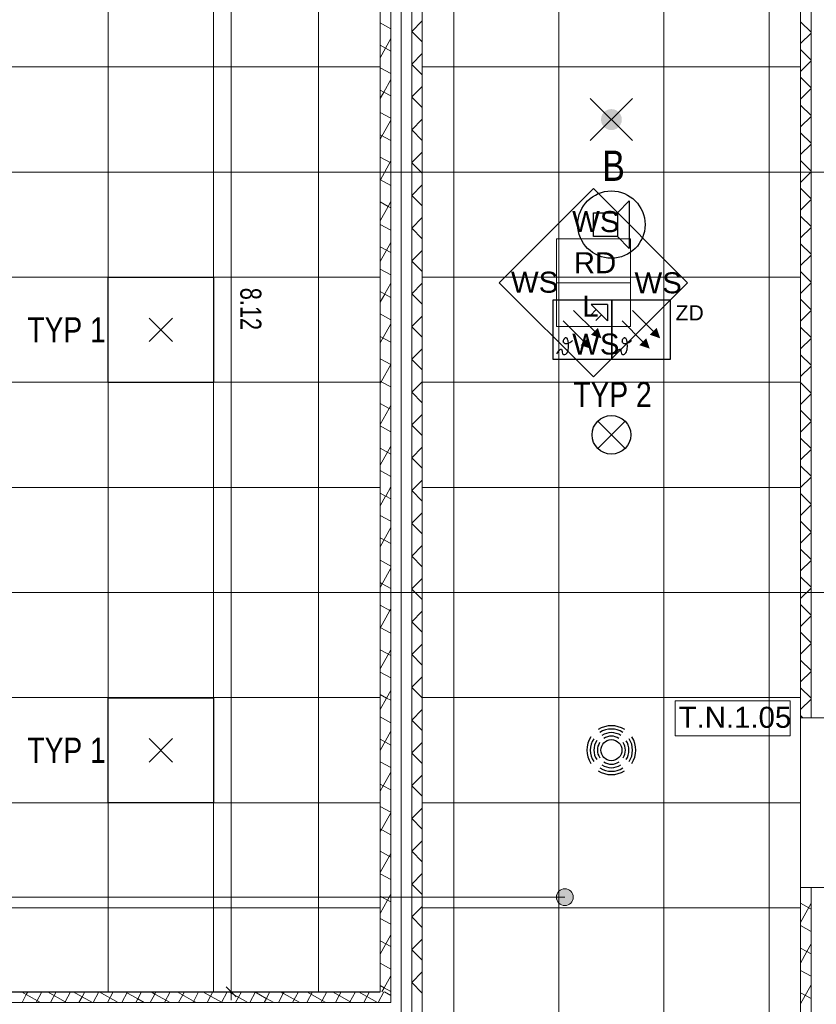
# Model space of a CAD drawing. Extents: x 1101 to 1942, y 41 to 882.
# Tile 66 of 104: x 1378 to 1473, y 490 to 608. Entities that reach past the tile are written whole.
import ezdxf
from ezdxf.lldxf.tags import DXFTag

# ---------------------------------------------------------------- set-up
doc = ezdxf.new("R2010")
doc.units = 0
doc.layers.get('0').update_dxf_attribs({"lineweight": 13})
for name, color, linetype, lineweight in [('Axen', 7, 'Continuous', 25), ('Beschriftung', 7, 'Continuous', 25), ('BI_X_Geometrie', 7, 'Continuous', 13), ('Deckenspiegel', 7, 'Continuous', 25), ('Fullfläche', 7, 'Continuous', 25), ('Maßlinien', 7, 'Continuous', 25), ('Wände', 7, 'Continuous', 25)]:
    doc.layers.add(name, color=color, linetype=linetype, lineweight=lineweight)
for name, color, linetype, lineweight, true_color in [('BI_E_Beschallung', 5, 'Continuous', 25, 0x0000ff), ('BI_E_Einbruchmeldeanlagen', 5, 'Continuous', 25, 0x0000ff), ('BI_E_Licht', 7, 'Continuous', 25, 0xff6600), ('BI_E_Sicherheitsleuchten', 3, 'Continuous', 25, 0x00ff00)]:
    doc.layers.add(name, color=color, linetype=linetype, lineweight=lineweight, true_color=true_color)
doc.styles.get("Standard").update_dxf_attribs({"font": 'arial.ttf'})
tags = doc.linetypes.add('ALL_S25', pattern=[0.001, 0, -0.001]).pattern_tags.tags
tags[6:7] = [DXFTag(74, 4), DXFTag(75, 0), DXFTag(340, '0'), DXFTag(46, 1.0), DXFTag(50, 0.0), DXFTag(44, 0.0), DXFTag(45, 0.0)]
tags[4:5] = [DXFTag(74, 4), DXFTag(75, 0), DXFTag(340, '0'), DXFTag(46, 1.0), DXFTag(50, 0.0), DXFTag(44, 0.0), DXFTag(45, 0.0)]

# ---------------------------------------------------------------- blocks, each defined once
blk = doc.blocks.new('Referenz-A03CP7TX1H', base_point=(1202.26, 90.13))
at = {"layer": 'Axen', "color": 0, "linetype": 'ALL_S25', "lineweight": -2, "ltscale": 0.13}
for p, q in [((1423.5, 90.13), (1423.5, 825.65)), ((1661.87, 589.45), (1222.36, 589.45)), ((1661.86, 539.45), (1222.35, 539.45))]:
    blk.add_line(p, q, dxfattribs=at)
at = {"layer": 'Beschriftung', "color": 0, "lineweight": -2}
for p, q in [((1435.14, 576.29), (1446.36, 587.5)), ((1446.36, 587.5), (1457.57, 576.29)), ((1441.96, 576.29), (1441.96, 581.49)), ((1441.96, 581.49), (1450.76, 581.49)), ((1450.76, 581.49), (1450.76, 576.29)), ((1446.36, 565.08), (1435.14, 576.29)), ((1450.76, 576.29), (1441.96, 576.29)), ((1441.96, 571.09), (1441.96, 576.29)), ((1457.57, 576.29), (1446.36, 565.08)), ((1450.76, 576.29), (1450.76, 571.09)), ((1450.76, 571.09), (1441.96, 571.09)), ((1469.75, 526.57), (1456.08, 526.57)), ((1456.08, 526.57), (1456.08, 522.41)), ((1469.75, 522.41), (1469.75, 526.57)), ((1456.08, 522.41), (1469.75, 522.41))]:
    blk.add_line(p, q, dxfattribs=at)
at = {"layer": 'Deckenspiegel', "color": 0, "lineweight": -2}
for p, q in [((1388.65, 686.95), (1388.65, 491.94)), ((1401.15, 686.95), (1401.15, 491.94)), ((1413.65, 686.95), (1413.65, 491.94)), ((1421, 686.95), (1421, 491.95)), ((1426, 193.45), (1426, 685.45)), ((1429.75, 193.45), (1429.75, 685.45)), ((1442.25, 193.45), (1442.25, 685.45)), ((1454.75, 193.45), (1454.75, 685.45)), ((1467.25, 193.45), (1467.25, 685.45)), ((1471, 685.45), (1471, 193.45)), ((1306.3, 601.94), (1421, 601.95)), ((1471, 601.95), (1426, 601.95)), ((1306.3, 589.44), (1421, 589.45)), ((1471, 589.45), (1426, 589.45)), ((1306.3, 576.94), (1421, 576.95)), ((1471, 576.95), (1426, 576.95)), ((1306.3, 564.44), (1421, 564.45)), ((1471, 564.45), (1426, 564.45)), ((1306.3, 551.94), (1421, 551.95)), ((1471, 551.95), (1426, 551.95)), ((1306.3, 539.44), (1421, 539.45)), ((1471, 539.45), (1426, 539.45)), ((1306.3, 526.94), (1421, 526.95)), ((1471, 526.95), (1426, 526.95)), ((1306.3, 514.44), (1421, 514.45)), ((1471, 514.45), (1426, 514.45)), ((1306.3, 501.94), (1421, 501.95)), ((1471, 501.95), (1426, 501.95)), ((1421, 491.93), (1306.3, 491.95))]:
    blk.add_line(p, q, dxfattribs=at)
at = {"layer": 'Fullfläche', "color": 0, "lineweight": -2}
for p, q in [((1421, 607.19), (1422.25, 606.5)), ((1424.75, 606.18), (1426, 607.43)), ((1472.25, 606.07), (1471, 607.32)), ((1424.75, 606.16), (1426, 604.92)), ((1472.25, 605.97), (1471, 604.72)), ((1422.25, 605.32), (1421, 603.04)), ((1421, 604.53), (1422.25, 603.84)), ((1424.75, 602.28), (1426, 603.53)), ((1472.25, 602.77), (1471, 604.02)), ((1421, 601.86), (1422.25, 601.18)), ((1424.75, 602.26), (1426, 601.02)), ((1472.25, 602.67), (1471, 601.42)), ((1472.25, 599.47), (1471, 600.72)), ((1422.25, 600.47), (1421.43, 598.97)), ((1424.75, 598.38), (1426, 599.63)), ((1421, 599.2), (1421.42, 598.97)), ((1421.42, 598.97), (1421, 598.2)), ((1421.43, 598.97), (1422.25, 598.51)), ((1424.75, 598.36), (1426, 597.12)), ((1472.25, 599.37), (1471, 598.12)), ((1472.25, 596.17), (1471, 597.42)), ((1421, 596.54), (1422.25, 595.85)), ((1472.25, 596.07), (1471, 594.82)), ((1422.25, 595.63), (1421, 593.35)), ((1424.75, 594.48), (1426, 595.73)), ((1421, 593.88), (1422.25, 593.19)), ((1424.75, 594.46), (1426, 593.22)), ((1472.25, 592.87), (1471, 594.12)), ((1472.25, 592.77), (1471, 591.52)), ((1424.75, 590.58), (1426, 591.83)), ((1421, 591.21), (1422.25, 590.53)), ((1422.25, 590.78), (1421.02, 588.54)), ((1424.75, 590.56), (1426, 589.32)), ((1472.25, 589.57), (1471, 590.82)), ((1472.25, 589.47), (1471, 588.22)), ((1421, 588.55), (1421.01, 588.54)), ((1421.01, 588.54), (1421, 588.51)), ((1421.02, 588.54), (1422.25, 587.86)), ((1424.75, 586.68), (1426, 587.92)), ((1424.75, 586.66), (1426, 585.42)), ((1472.25, 586.27), (1471, 587.52)), ((1421, 585.89), (1421.93, 585.37)), ((1422.25, 585.94), (1421.94, 585.37)), ((1472.25, 586.17), (1471, 584.92)), ((1421.94, 585.37), (1421, 583.66)), ((1421.94, 585.37), (1422.25, 585.2)), ((1421, 583.23), (1422.25, 582.54)), ((1424.75, 582.78), (1426, 584.03)), ((1472.25, 582.97), (1471, 584.22)), ((1424.75, 582.76), (1426, 581.52)), ((1472.25, 582.87), (1471, 581.62)), ((1422.25, 581.09), (1421, 578.81)), ((1472.25, 579.67), (1471, 580.92)), ((1421, 580.56), (1422.25, 579.88)), ((1424.75, 578.88), (1426, 580.13)), ((1424.75, 578.86), (1426, 577.62)), ((1472.25, 579.57), (1471, 578.32)), ((1421, 577.9), (1422.25, 577.21)), ((1472.25, 576.37), (1471, 577.62)), ((1422.25, 576.25), (1421.54, 574.95)), ((1424.75, 574.98), (1426, 576.22)), ((1472.25, 576.27), (1471, 575.02)), ((1421, 575.24), (1421.53, 574.94)), ((1421.53, 574.94), (1421, 573.97)), ((1421.54, 574.94), (1422.25, 574.55)), ((1424.75, 574.96), (1426, 573.72)), ((1472.25, 573.07), (1471, 574.32)), ((1472.25, 572.97), (1471, 571.72)), ((1421, 572.57), (1422.25, 571.89)), ((1424.75, 571.08), (1426, 572.32)), ((1422.25, 571.4), (1421, 569.13)), ((1424.75, 571.06), (1426, 569.82)), ((1472.25, 569.77), (1471, 571.02)), ((1421, 569.91), (1422.25, 569.22)), ((1472.25, 569.67), (1471, 568.42)), ((1424.75, 567.18), (1426, 568.42)), ((1421, 567.25), (1422.25, 566.56)), ((1424.75, 567.16), (1426, 565.92)), ((1472.25, 566.47), (1471, 567.72)), ((1422.25, 566.56), (1421.13, 564.52)), ((1472.25, 566.37), (1471, 565.12)), ((1421, 564.59), (1421.12, 564.52)), ((1421.13, 564.51), (1421, 564.28)), ((1421.13, 564.52), (1422.25, 563.9)), ((1424.75, 563.28), (1426, 564.52)), ((1472.25, 563.17), (1471, 564.42)), ((1424.75, 563.26), (1426, 562.02)), ((1472.25, 563.07), (1471, 561.82)), ((1421, 561.92), (1422.05, 561.35)), ((1422.05, 561.35), (1421, 559.44)), ((1422.25, 561.71), (1422.05, 561.35)), ((1422.05, 561.35), (1422.25, 561.24)), ((1472.25, 559.87), (1471, 561.12)), ((1424.75, 559.38), (1426, 560.62)), ((1472.25, 559.77), (1471, 558.52)), ((1421, 559.26), (1422.25, 558.57)), ((1424.75, 559.36), (1426, 558.12)), ((1472.25, 556.57), (1471, 557.82)), ((1422.25, 556.87), (1421, 554.59)), ((1421, 556.6), (1422.25, 555.91)), ((1424.75, 555.48), (1426, 556.72)), ((1472.25, 556.47), (1471, 555.22)), ((1424.75, 555.46), (1426, 554.22)), ((1421, 553.94), (1422.25, 553.25)), ((1472.25, 553.27), (1471, 554.52)), ((1424.75, 551.58), (1426, 552.82)), ((1472.25, 553.17), (1471, 551.92)), ((1422.25, 552.02), (1421.65, 550.92)), ((1424.75, 551.56), (1426, 550.32)), ((1421, 551.27), (1421.64, 550.92)), ((1421.64, 550.92), (1421, 549.75)), ((1421.65, 550.92), (1422.25, 550.59)), ((1472.25, 549.97), (1471, 551.22)), ((1472.25, 549.87), (1471, 548.62)), ((1421, 548.61), (1422.25, 547.92)), ((1424.75, 547.68), (1426, 548.92)), ((1422.25, 547.18), (1421, 544.9)), ((1424.75, 547.66), (1426, 546.42)), ((1472.25, 546.67), (1471, 547.92)), ((1421, 545.95), (1422.25, 545.26)), ((1472.25, 546.57), (1471, 545.32)), ((1424.75, 543.78), (1426, 545.02)), ((1472.25, 543.37), (1471, 544.62)), ((1424.75, 543.76), (1426, 542.52)), ((1421, 543.29), (1422.25, 542.6)), ((1422.25, 542.33), (1421.24, 540.49)), ((1472.25, 543.27), (1471, 542.02)), ((1424.75, 539.88), (1426, 541.12)), ((1472.25, 540.07), (1471, 541.32)), ((1421, 540.62), (1421.24, 540.49)), ((1421.24, 540.49), (1421, 540.06)), ((1421.24, 540.49), (1422.25, 539.94)), ((1424.75, 539.86), (1426, 538.62)), ((1472.25, 539.97), (1471, 538.72)), ((1421, 537.96), (1422.16, 537.32)), ((1422.25, 537.48), (1422.16, 537.33)), ((1472.25, 536.77), (1471, 538.02)), ((1422.16, 537.32), (1421, 535.21)), ((1422.16, 537.32), (1422.25, 537.28)), ((1424.75, 535.98), (1426, 537.22)), ((1472.25, 536.67), (1471, 535.42)), ((1421, 535.3), (1422.25, 534.61)), ((1424.75, 535.96), (1426, 534.72)), ((1472.25, 533.47), (1471, 534.72)), ((1424.75, 532.08), (1426, 533.32)), ((1472.25, 533.37), (1471, 532.12)), ((1422.25, 532.64), (1421, 530.36)), ((1421, 532.64), (1422.25, 531.95)), ((1424.75, 532.06), (1426, 530.82)), ((1472.25, 530.17), (1471, 531.42)), ((1421, 529.98), (1422.25, 529.29)), ((1424.75, 528.18), (1426, 529.42)), ((1472.25, 530.07), (1471, 528.82)), ((1424.75, 528.16), (1426, 526.92)), ((1472.25, 526.87), (1471, 528.12)), ((1421, 527.31), (1421.75, 526.9)), ((1422.25, 527.79), (1421.76, 526.9)), ((1421.75, 526.89), (1421, 525.52)), ((1421.76, 526.9), (1422.25, 526.63)), ((1472.25, 526.77), (1471, 525.52)), ((1421, 524.65), (1422.25, 523.96)), ((1424.75, 524.28), (1426, 525.52)), ((1471.27, 524.55), (1471, 524.82)), ((1424.75, 524.26), (1426, 523.02)), ((1422.25, 522.95), (1421, 520.67)), ((1421, 521.99), (1422.25, 521.3)), ((1424.75, 520.38), (1426, 521.62)), ((1424.75, 520.36), (1426, 519.12)), ((1421, 519.32), (1422.25, 518.64)), ((1422.25, 518.1), (1421.35, 516.47)), ((1424.75, 516.48), (1426, 517.72)), ((1421, 516.66), (1421.35, 516.47)), ((1421.35, 516.47), (1421, 515.83)), ((1421.35, 516.47), (1422.25, 515.97)), ((1424.75, 516.46), (1426, 515.22)), ((1421, 514), (1422.25, 513.31)), ((1422.25, 513.26), (1421, 510.98)), ((1424.75, 512.58), (1426, 513.82)), ((1424.75, 512.57), (1426, 511.32)), ((1421, 511.34), (1422.25, 510.65)), ((1424.75, 508.68), (1426, 509.92)), ((1421, 508.67), (1422.25, 507.99)), ((1422.25, 508.41), (1421, 506.14)), ((1424.75, 508.67), (1426, 507.42)), ((1421, 506.01), (1422.25, 505.32)), ((1424.75, 504.78), (1426, 506.02)), ((1424.75, 504.77), (1426, 503.52)), ((1422.25, 503.57), (1421.87, 502.87)), ((1421, 503.35), (1421.86, 502.87)), ((1421.86, 502.87), (1421, 501.29)), ((1421.87, 502.87), (1422.25, 502.66)), ((1471, 502.5), (1472.25, 501.81)), ((1472.25, 502.49), (1471, 500.22)), ((1424.75, 500.88), (1426, 502.12)), ((1421, 500.69), (1422.25, 500)), ((1424.75, 500.87), (1426, 499.62)), ((1471, 499.84), (1472.25, 499.15)), ((1422.25, 498.73), (1421, 496.45)), ((1421, 498.02), (1422.25, 497.34)), ((1424.75, 496.98), (1426, 498.22)), ((1424.75, 496.97), (1426, 495.72)), ((1471, 497.17), (1471.75, 496.76)), ((1471.75, 496.75), (1471, 495.38)), ((1472.25, 497.65), (1471.76, 496.76)), ((1471.76, 496.76), (1472.25, 496.49)), ((1421, 495.36), (1422.25, 494.67)), ((1424.75, 493.08), (1426, 494.32)), ((1471, 494.51), (1472.25, 493.82)), ((1422.25, 493.88), (1421.46, 492.45)), ((1424.75, 493.07), (1426, 491.82)), ((1378.33, 491.94), (1378.9, 491.63)), ((1379.07, 491.94), (1378.9, 491.63)), ((1380.76, 491.94), (1380.08, 490.7)), ((1381.41, 491.94), (1383.51, 490.79)), ((1382.46, 491.94), (1381.77, 490.7)), ((1384.15, 491.94), (1383.52, 490.79)), ((1384.49, 491.94), (1385.53, 491.37)), ((1385.85, 491.94), (1385.54, 491.37)), ((1387.54, 491.94), (1386.86, 490.7)), ((1387.58, 491.94), (1389.84, 490.7)), ((1389.24, 491.94), (1388.55, 490.7)), ((1390.93, 491.94), (1390.25, 490.7)), ((1390.66, 491.94), (1392.17, 491.11)), ((1392.62, 491.94), (1392.17, 491.11)), ((1393.75, 491.94), (1394.18, 491.7)), ((1394.32, 491.94), (1394.19, 491.7)), ((1396.01, 491.94), (1395.33, 490.69)), ((1396.83, 491.94), (1398.8, 490.86)), ((1397.71, 491.94), (1397.02, 490.69)), ((1399.4, 491.94), (1398.81, 490.86)), ((1399.91, 491.94), (1400.82, 491.44)), ((1401.1, 491.94), (1400.82, 491.44)), ((1402.79, 491.94), (1402.11, 490.69)), ((1403, 491.94), (1405.26, 490.69)), ((1404.48, 491.94), (1403.8, 490.69)), ((1406.18, 491.94), (1405.49, 490.69)), ((1406.08, 491.94), (1407.45, 491.18)), ((1407.87, 491.94), (1407.46, 491.19)), ((1409.16, 491.94), (1409.47, 491.77)), ((1409.57, 491.94), (1409.48, 491.77)), ((1411.26, 491.94), (1410.58, 490.69)), ((1412.25, 491.94), (1414.09, 490.93)), ((1412.96, 491.94), (1412.27, 490.69)), ((1414.65, 491.94), (1414.09, 490.93)), ((1415.33, 491.94), (1416.11, 491.51)), ((1416.34, 491.94), (1416.11, 491.51)), ((1418.04, 491.94), (1417.35, 490.69)), ((1418.42, 491.94), (1420.68, 490.69)), ((1419.73, 491.94), (1419.05, 490.69)), ((1421.43, 491.94), (1420.74, 490.69)), ((1421, 492.7), (1421.46, 492.44)), ((1421.46, 492.44), (1421.19, 491.95)), ((1421.47, 492.44), (1422.25, 492.01)), ((1421.5, 491.94), (1422.25, 491.53)), ((1472.25, 492.81), (1471, 490.53)), ((1471, 491.85), (1472.25, 491.16)), ((1378.9, 491.63), (1378.39, 490.7)), ((1378.9, 491.63), (1380.59, 490.7)), ((1383.52, 490.78), (1383.47, 490.7)), ((1383.52, 490.78), (1383.68, 490.7)), ((1385.53, 491.37), (1385.16, 490.7)), ((1385.54, 491.37), (1386.76, 490.7)), ((1392.17, 491.11), (1391.94, 490.69)), ((1392.17, 491.11), (1392.93, 490.69)), ((1394.18, 491.7), (1393.63, 490.69)), ((1394.19, 491.7), (1396.01, 490.69)), ((1398.8, 490.85), (1398.72, 490.69)), ((1398.81, 490.85), (1399.1, 490.69)), ((1400.82, 491.44), (1400.41, 490.69)), ((1400.82, 491.44), (1402.18, 490.69)), ((1407.46, 491.18), (1407.19, 490.69)), ((1407.46, 491.18), (1408.35, 490.69)), ((1409.47, 491.77), (1408.88, 490.69)), ((1409.48, 491.77), (1411.43, 490.69)), ((1414.09, 490.92), (1413.96, 490.69)), ((1414.1, 490.93), (1414.52, 490.69)), ((1416.11, 491.51), (1415.66, 490.69)), ((1416.11, 491.51), (1417.6, 490.69))]:
    blk.add_line(p, q, dxfattribs=at)
at = {"layer": 'Maßlinien', "color": 0, "lineweight": -2}
for p, q in [((1403.28, 654.35), (1403.28, 491.95)), ((1403.28, 491.95), (1402.28, 491.95)), ((1402.68, 492.55), (1403.88, 491.35)), ((1403.28, 491.95), (1404.28, 491.95)), ((1403.28, 491.95), (1403.28, 490.95))]:
    blk.add_line(p, q, dxfattribs=at)
at = {"layer": 'Wände', "color": 0, "lineweight": -2}
for p, q in [((1471, 527.15), (1471, 688.65)), ((1472.25, 689.45), (1472.25, 524.55)), ((1421, 539.45), (1421, 654.35)), ((1422.25, 490.7), (1422.25, 654.35)), ((1423.5, 654.35), (1423.5, 474.54)), ((1424.75, 654.35), (1424.75, 474.54)), ((1426, 654.35), (1426, 564.25)), ((1426, 564.25), (1426, 474.54)), ((1421, 491.95), (1421, 539.45)), ((1471, 524.55), (1471, 527.15)), ((1471, 524.55), (1476, 524.55)), ((1476, 504.35), (1471, 504.35)), ((1471, 424.55), (1471, 504.35)), ((1472.25, 424.55), (1472.25, 504.35)), ((1303.1, 491.95), (1421, 491.95)), ((1302.3, 490.7), (1422.25, 490.69))]:
    blk.add_line(p, q, dxfattribs=at)
at = {"layer": 'Beschriftung', "color": 0, "lineweight": -2, "char_height": 2.5, "attachment_point": 1, "rotation": 359.9932}
for s, insert in [('{\\fArial;WS}', (1443.83, 584.81)), ('{\\fArial;RD}', (1444.03, 579.92)), ('{\\fArial;WS}', (1436.55, 577.6)), ('{\\fArial;WS}', (1451.25, 577.53)), ('{\\fArial;L}', (1445.03, 574.75)), ('{\\fArial;WS}', (1443.83, 570.25)), ('{\\fArial;T.N.1.05}', (1456.5, 525.86))]:
    blk.add_mtext(s, dxfattribs=dict(at, insert=insert))
at = {"layer": 'Maßlinien', "color": 0, "lineweight": -2, "insert": (1406.86, 575.69), "char_height": 2.5, "attachment_point": 1, "rotation": 270}
blk.add_mtext('{\\W0.74;\\fArial;8.12}', dxfattribs=at)
blk = doc.blocks.new('RZB Sidelite ECO 30W-A03CP7X11H', base_point=(1388.65, 564.44))
at = {"color": 0, "lineweight": -2}
for p, q in [((1388.65, 564.44), (1388.65, 576.94)), ((1388.65, 576.94), (1401.15, 576.94)), ((1401.15, 576.94), (1401.15, 564.44)), ((1396.3, 569.29), (1393.5, 572.09)), ((1396.3, 572.09), (1393.5, 569.29)), ((1401.15, 564.44), (1388.65, 564.44))]:
    blk.add_line(p, q, dxfattribs=at)
blk = doc.blocks.new('RZB Sidelite ECO 30W-A03CP7XV1H', base_point=(1388.65, 514.44))
at = {"color": 0, "lineweight": -2}
for p, q in [((1388.65, 514.44), (1388.65, 526.94)), ((1388.65, 526.94), (1401.15, 526.94)), ((1401.15, 526.94), (1401.15, 514.44)), ((1396.3, 519.29), (1393.5, 522.09)), ((1396.3, 522.09), (1393.5, 519.29)), ((1401.15, 514.44), (1388.65, 514.44))]:
    blk.add_line(p, q, dxfattribs=at)
blk = doc.blocks.new('Trilux G04 C07 WR STAGE1-A03CP8311H', base_point=(1446.2, 555.9))
at = {"color": 0, "linetype": 'ByBlock', "lineweight": -2, "ltscale": 0.25}
for p, q in [((1446.87, 556.57), (1450.12, 559.82)), ((1446.87, 559.82), (1450.12, 556.57))]:
    blk.add_line(p, q, dxfattribs=at)
blk.add_circle((1448.5, 558.2), 2.3, dxfattribs=at)
blk = doc.blocks.new('Sicherheitsbel. (Bereitschaftsschaltung)-A03CP8351H', base_point=(1445.99, 593.19))
at = {"lineweight": -2}
blk.add_hatch(color=0, dxfattribs=at).paths.add_polyline_path([(1448.5, 596.94), (1448.82, 596.9), (1449.12, 596.77), (1449.38, 596.57), (1449.57, 596.31), (1449.7, 596.01), (1449.74, 595.69), (1449.7, 595.37), (1449.57, 595.07), (1449.38, 594.81), (1449.12, 594.61), (1448.82, 594.48), (1448.5, 594.44), (1448.18, 594.48), (1447.88, 594.61), (1447.62, 594.81), (1447.42, 595.07), (1447.3, 595.37), (1447.26, 595.69), (1447.3, 596.01), (1447.42, 596.31), (1447.62, 596.57), (1447.88, 596.77), (1448.18, 596.9)])
at = {"color": 0, "lineweight": -2}
for p, q in [((1445.99, 598.19), (1450.99, 593.19)), ((1450.99, 598.19), (1445.99, 593.19))]:
    blk.add_line(p, q, dxfattribs=at)
blk = doc.blocks.new('Brandmelder-A03CP84P1H', base_point=(1441.53, 567.21))
at = {"color": 0, "lineweight": -2}
for p, q in [((1448.53, 574.21), (1441.53, 574.21)), ((1441.53, 574.21), (1441.53, 567.21)), ((1448.53, 567.21), (1448.53, 574.21)), ((1444, 572.98), (1446.48, 570.51)), ((1446.7, 573.09), (1446.01, 572.4)), ((1448.03, 573.71), (1446.08, 573.71)), ((1446.08, 573.71), (1448.03, 571.76)), ((1448.03, 573.71), (1448.03, 571.76)), ((1442.76, 571.75), (1445.24, 569.27)), ((1447.32, 572.47), (1446.63, 571.78)), ((1442.77, 569.42), (1442.76, 569.35)), ((1442.76, 569.35), (1442.77, 569.29)), ((1442.79, 569.48), (1442.77, 569.42)), ((1442.77, 569.29), (1442.78, 569.24)), ((1442.81, 569.19), (1442.78, 569.24)), ((1442.82, 569.54), (1442.79, 569.48)), ((1442.81, 569.19), (1442.85, 569.14)), ((1442.86, 569.59), (1442.82, 569.54)), ((1442.9, 569.11), (1442.85, 569.14)), ((1442.91, 569.64), (1442.86, 569.59)), ((1442.9, 569.11), (1442.96, 569.08)), ((1442.96, 569.68), (1442.91, 569.64)), ((1443.01, 569.72), (1442.96, 569.68)), ((1442.96, 569.08), (1443.04, 569.07)), ((1443.05, 569.74), (1443.01, 569.72)), ((1443.1, 569.74), (1443.05, 569.74)), ((1443.1, 569.74), (1443.15, 569.74)), ((1443.13, 569.06), (1443.23, 569.08)), ((1443.19, 569.71), (1443.15, 569.74)), ((1443.19, 569.71), (1443.22, 569.68)), ((1443.26, 569.62), (1443.22, 569.68)), ((1443.23, 569.08), (1443.34, 569.1)), ((1443.29, 569.55), (1443.26, 569.62)), ((1443.32, 569.46), (1443.29, 569.55)), ((1443.34, 569.36), (1443.32, 569.46)), ((1443.36, 569.25), (1443.34, 569.36)), ((1443.34, 569.1), (1443.45, 569.14)), ((1443.38, 569.11), (1443.36, 569.25)), ((1443.39, 568.97), (1443.38, 569.11)), ((1443.45, 569.14), (1443.57, 569.19)), ((1443.57, 569.19), (1443.68, 569.25)), ((1443.68, 569.25), (1443.79, 569.33)), ((1443.79, 569.33), (1443.88, 569.42)), ((1442.02, 567.85), (1442.24, 568.17)), ((1442.24, 568.17), (1442.39, 568.34)), ((1442.39, 568.34), (1442.5, 568.4)), ((1442.5, 568.4), (1442.57, 568.38)), ((1442.57, 568.38), (1442.61, 568.28)), ((1442.61, 568.28), (1442.63, 568.16)), ((1442.63, 568.16), (1442.66, 568.02)), ((1442.66, 568.02), (1442.69, 567.89)), ((1443.04, 569.07), (1443.13, 569.06)), ((1443.14, 567.87), (1443.22, 567.96)), ((1443.22, 567.96), (1443.29, 568.08)), ((1443.29, 568.08), (1443.34, 568.21)), ((1443.34, 568.21), (1443.37, 568.35)), ((1443.37, 568.35), (1443.39, 568.5)), ((1443.4, 568.81), (1443.39, 568.97)), ((1443.39, 568.5), (1443.4, 568.66)), ((1443.4, 568.66), (1443.4, 568.81)), ((1441.53, 567.21), (1448.53, 567.21)), ((1442.69, 567.89), (1442.74, 567.8)), ((1442.74, 567.8), (1442.8, 567.75)), ((1442.8, 567.75), (1442.88, 567.74)), ((1442.88, 567.74), (1442.97, 567.76)), ((1442.97, 567.76), (1443.06, 567.8)), ((1443.06, 567.8), (1443.14, 567.87))]:
    blk.add_line(p, q, dxfattribs=at)
for points in [[(1447.3, 569.68), (1446.06, 570.1), (1446.89, 570.92)], [(1446.06, 568.45), (1444.83, 568.86), (1445.65, 569.68)]]:
    blk.add_solid(points, dxfattribs=at)
blk = doc.blocks.new('Brandmelder in ZD-A03CP84R1H', base_point=(1448.53, 567.21))
at = {"color": 0, "lineweight": -2}
for p, q in [((1455.53, 574.21), (1448.53, 574.21)), ((1448.53, 574.21), (1448.53, 567.21)), ((1455.53, 567.21), (1455.53, 574.21)), ((1451, 572.98), (1453.48, 570.51)), ((1449.76, 571.75), (1452.24, 569.27)), ((1449.77, 569.42), (1449.76, 569.35)), ((1449.76, 569.35), (1449.77, 569.29)), ((1449.79, 569.48), (1449.77, 569.42)), ((1449.77, 569.29), (1449.78, 569.24)), ((1449.81, 569.19), (1449.78, 569.24)), ((1449.82, 569.54), (1449.79, 569.48)), ((1449.81, 569.19), (1449.85, 569.14)), ((1449.86, 569.59), (1449.82, 569.54)), ((1449.9, 569.11), (1449.85, 569.14)), ((1449.91, 569.64), (1449.86, 569.59)), ((1449.9, 569.11), (1449.96, 569.08)), ((1449.96, 569.68), (1449.91, 569.64)), ((1450.01, 569.72), (1449.96, 569.68)), ((1449.96, 569.08), (1450.04, 569.07)), ((1450.05, 569.74), (1450.01, 569.72)), ((1450.1, 569.74), (1450.05, 569.74)), ((1450.1, 569.74), (1450.15, 569.74)), ((1450.13, 569.06), (1450.23, 569.08)), ((1450.19, 569.71), (1450.15, 569.74)), ((1450.19, 569.71), (1450.22, 569.68)), ((1450.26, 569.62), (1450.22, 569.68)), ((1450.23, 569.08), (1450.34, 569.1)), ((1450.29, 569.55), (1450.26, 569.62)), ((1450.32, 569.46), (1450.29, 569.55)), ((1450.34, 569.36), (1450.32, 569.46)), ((1450.36, 569.25), (1450.34, 569.36)), ((1450.34, 569.1), (1450.45, 569.14)), ((1450.38, 569.11), (1450.36, 569.25)), ((1450.39, 568.97), (1450.38, 569.11)), ((1450.45, 569.14), (1450.57, 569.19)), ((1450.57, 569.19), (1450.68, 569.25)), ((1450.68, 569.25), (1450.79, 569.33)), ((1450.79, 569.33), (1450.88, 569.42)), ((1449.02, 567.85), (1449.24, 568.17)), ((1449.24, 568.17), (1449.39, 568.34)), ((1449.39, 568.34), (1449.5, 568.4)), ((1449.5, 568.4), (1449.57, 568.38)), ((1449.57, 568.38), (1449.61, 568.28)), ((1449.61, 568.28), (1449.63, 568.16)), ((1449.63, 568.16), (1449.66, 568.02)), ((1449.66, 568.02), (1449.69, 567.89)), ((1450.04, 569.07), (1450.13, 569.06)), ((1450.14, 567.87), (1450.22, 567.96)), ((1450.22, 567.96), (1450.29, 568.08)), ((1450.29, 568.08), (1450.34, 568.21)), ((1450.34, 568.21), (1450.37, 568.35)), ((1450.37, 568.35), (1450.39, 568.5)), ((1450.4, 568.81), (1450.39, 568.97)), ((1450.39, 568.5), (1450.4, 568.66)), ((1450.4, 568.66), (1450.4, 568.81)), ((1448.53, 567.21), (1455.53, 567.21)), ((1449.69, 567.89), (1449.74, 567.8)), ((1449.74, 567.8), (1449.8, 567.75)), ((1449.8, 567.75), (1449.88, 567.74)), ((1449.88, 567.74), (1449.97, 567.76)), ((1449.97, 567.76), (1450.06, 567.8)), ((1450.06, 567.8), (1450.14, 567.87))]:
    blk.add_line(p, q, dxfattribs=at)
for points in [[(1454.3, 569.68), (1453.06, 570.1), (1453.89, 570.92)], [(1453.06, 568.45), (1451.83, 568.86), (1452.65, 569.68)]]:
    blk.add_solid(points, dxfattribs=at)
at = {"color": 0, "lineweight": -2, "insert": (1456.13, 573.61), "char_height": 1.8, "attachment_point": 1}
blk.add_mtext('{\\fArial;ZD}', dxfattribs=at)
blk = doc.blocks.new('Präsenzmelder MD-C 360i_32 oder 24-A03CP84V1H', base_point=(1445.59, 517.79))
at = {"color": 0, "lineweight": -2}
blk.add_circle((1448.5, 520.7), 1.25, dxfattribs=at)
for major_axis in [(1.58, 2.44), (-2.44, 1.58), (1.36, 2.11), (1.13, 1.75), (0.9, 1.4), (2.44, -1.58), (-2.11, 1.36), (-1.75, 1.13), (-1.4, 0.9), (1.4, -0.9), (1.75, -1.13), (2.11, -1.36), (-1.13, -1.75), (-0.9, -1.4), (-1.58, -2.44), (-1.36, -2.11)]:
    blk.add_ellipse((1448.5, 520.7), major_axis=major_axis, ratio=1, start_param=0, end_param=1.146009, dxfattribs=at)
blk = doc.blocks.new('Lautsprecher-A03CP84Z1H', base_point=(1444.5, 579.2))
at = {"color": 0, "lineweight": -2}
for p, q in [((1450.63, 586.04), (1449.21, 584.62)), ((1450.63, 586.04), (1450.63, 580.36)), ((1446.37, 581.78), (1446.37, 584.62)), ((1446.37, 584.62), (1449.21, 584.62)), ((1449.21, 584.62), (1449.21, 581.78)), ((1449.21, 581.78), (1446.37, 581.78)), ((1450.63, 580.36), (1449.21, 581.78))]:
    blk.add_line(p, q, dxfattribs=at)
at = {"color": 0, "linetype": 'ByBlock', "lineweight": -2, "ltscale": 0.25}
blk.add_circle((1448.5, 583.2), 4, dxfattribs=at)
blk = doc.blocks.new('Kreis-A03CP8791H', base_point=(1441.96, 502.22))
at = {"color": 0, "linetype": 'ByBlock', "lineweight": -2, "ltscale": 0.13}
blk.add_circle((1442.96, 503.22), 1, dxfattribs=at)
blk = doc.blocks.new('Schraffur-A03CP87D1H', base_point=(1441.96, 502.22))
at = {"linetype": 'ByBlock', "lineweight": -2, "ltscale": 0.13}
blk.add_hatch(color=0, dxfattribs=at).paths.add_polyline_path([(1442.96, 504.22), (1443.1, 504.21), (1443.24, 504.18), (1443.37, 504.13), (1443.5, 504.06), (1443.61, 503.98), (1443.71, 503.88), (1443.8, 503.76), (1443.87, 503.64), (1443.92, 503.5), (1443.95, 503.36), (1443.96, 503.22), (1443.95, 503.08), (1443.92, 502.94), (1443.87, 502.81), (1443.8, 502.68), (1443.71, 502.57), (1443.61, 502.47), (1443.5, 502.38), (1443.37, 502.31), (1443.24, 502.26), (1443.1, 502.23), (1442.96, 502.22), (1442.82, 502.23), (1442.68, 502.26), (1442.54, 502.31), (1442.42, 502.38), (1442.3, 502.47), (1442.2, 502.57), (1442.12, 502.68), (1442.05, 502.81), (1442, 502.94), (1441.97, 503.08), (1441.96, 503.22), (1441.97, 503.36), (1442, 503.5), (1442.05, 503.64), (1442.12, 503.76), (1442.2, 503.88), (1442.3, 503.98), (1442.42, 504.06), (1442.54, 504.13), (1442.68, 504.18), (1442.82, 504.21)])

msp = doc.modelspace()

# ---------------------------------------------------------------- linework, layer by layer
at = {"layer": 'BI_X_Geometrie', "color": 7, "ltscale": 0.13}
msp.add_line((1171.36, 503.22), (1442.96, 503.22), dxfattribs=at)

# ---------------------------------------------------------------- block references
at = {"color": 251, "lineweight": 13, "ltscale": 0.13, "true_color": 0x5f5f5f}
msp.add_blockref('Referenz-A03CP7TX1H', (1202.26, 90.13), dxfattribs=at)
at = {"color": 7, "ltscale": 0.13}
msp.add_blockref('Schraffur-A03CP87D1H', (1441.96, 502.22), dxfattribs=at)
at = {"layer": 'BI_E_Beschallung', "ltscale": 0.25}
msp.add_blockref('Lautsprecher-A03CP84Z1H', (1444.5, 579.2), dxfattribs=at)
at = {"layer": 'BI_E_Einbruchmeldeanlagen', "linetype": 'Continuous', "ltscale": 0.25}
for name, p in [('Brandmelder-A03CP84P1H', (1441.53, 567.21)), ('Brandmelder in ZD-A03CP84R1H', (1448.53, 567.21))]:
    msp.add_blockref(name, p, dxfattribs=at)
at = {"layer": 'BI_E_Licht', "linetype": 'Continuous', "ltscale": 0.25}
for name, p in [('RZB Sidelite ECO 30W-A03CP7X11H', (1388.65, 564.44)), ('RZB Sidelite ECO 30W-A03CP7XV1H', (1388.65, 514.44)), ('Präsenzmelder MD-C 360i_32 oder 24-A03CP84V1H', (1445.59, 517.79))]:
    msp.add_blockref(name, p, dxfattribs=at)
at = {"layer": 'BI_E_Licht', "ltscale": 0.25}
msp.add_blockref('Trilux G04 C07 WR STAGE1-A03CP8311H', (1446.2, 555.9), dxfattribs=at)
at = {"layer": 'BI_E_Sicherheitsleuchten', "linetype": 'Continuous', "ltscale": 0.25}
msp.add_blockref('Sicherheitsbel. (Bereitschaftsschaltung)-A03CP8351H', (1445.99, 593.19), dxfattribs=at)
at = {"layer": 'BI_X_Geometrie', "color": 7, "ltscale": 0.13}
msp.add_blockref('Kreis-A03CP8791H', (1441.96, 502.22), dxfattribs=at)

# ---------------------------------------------------------------- texts
at = {"layer": 'BI_E_Beschallung', "ltscale": 0.25, "insert": (1447.41, 592), "char_height": 3.6, "attachment_point": 1}
msp.add_mtext('{\\W0.8;\\fArial;B}', dxfattribs=at)
at = {"layer": 'BI_E_Licht', "ltscale": 0.25, "char_height": 3, "attachment_point": 1}
for s, insert in [('{\\W0.8;\\fArial;TYP 1}', (1379.03, 572.19)), ('{\\W0.8;\\fArial;TYP 2}', (1443.97, 564.5)), ('{\\W0.8;\\fArial;TYP 1}', (1379.03, 522.19))]:
    msp.add_mtext(s, dxfattribs=dict(at, insert=insert))

doc.saveas('drawing.dxf')
